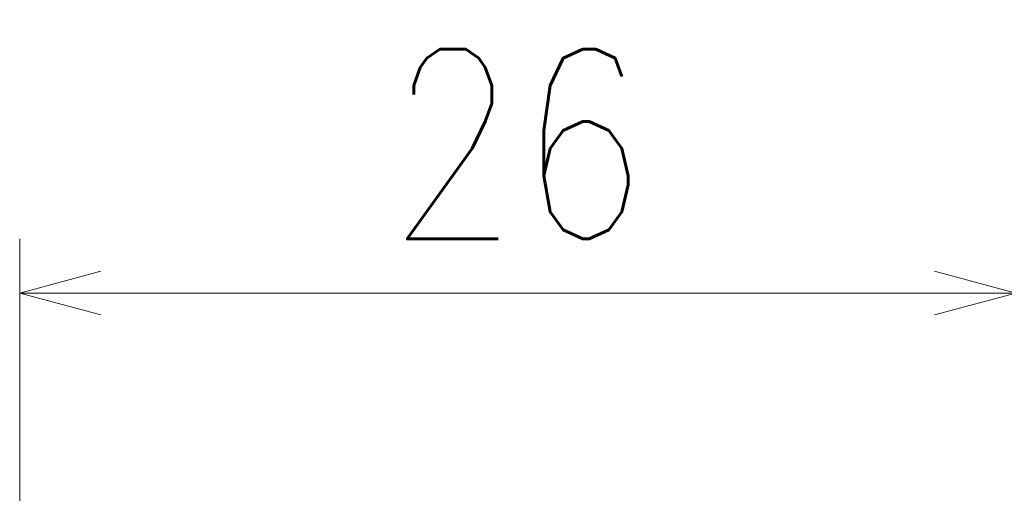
# Model space of a CAD drawing. Header units: millimetres. Extents: x 0 to 594, y 0 to 420.
# Tile 118 of 132: x 503 to 529, y 272 to 285. Entities that reach past the tile are written whole.
import ezdxf

# ---------------------------------------------------------------- set-up
doc = ezdxf.new("R2010")
doc.units = ezdxf.units.MM
doc.header["$LTSCALE"] = 0.257233
doc.layers.add('NoLayerName_001', color=7, linetype='Continuous')
doc.styles.get("Standard").update_dxf_attribs({"font": 'txt', "bigfont": 'extfont2'})
doc.dimstyles.get("Standard").update_dxf_attribs({"dimtxt": 2.5, "dimasz": 2.5, "dimexe": 1, "dimexo": 1, "dimtad": 1, "dimdec": 3, "dimzin": 0, "dimdsep": 46, "dimtxsty": 'Standard', "dimcen": 2.5, "dimadec": 3, "dimazin": 0, "dimtfac": 0.75, "dimtdec": 3, "dimtmove": 0, "dimatfit": 3, "dimfxl": 1, "dimarcsym": 0})

# ---------------------------------------------------------------- blocks, each defined once
blk = doc.blocks.new('_OPEN30')
at = {"color": 0, "linetype": 'ByBlock', "lineweight": -2}
for p, q in [((-1, 0.267949), (0, 0)), ((0, 0), (-1, -0.267949)), ((0, 0), (-1, 0))]:
    blk.add_line(p, q, dxfattribs=at)
blk = doc.blocks.new('*D35')
at = {"layer": 'Defpoints', "color": 0}
for p in [(503.151, 277.576), (503.151, 237.651), (529.151, 237.651)]:
    blk.add_point(p, dxfattribs=at)
at = {"layer": 'NoLayerName_001', "color": 0, "linetype": 'Continuous', "lineweight": 13}
for p, q in [((503.151, 239.065), (503.151, 278.99)), ((529.151, 239.065), (529.151, 278.99)), ((527.029, 277.576), (505.272, 277.576))]:
    blk.add_line(p, q, dxfattribs=at)
at = {"layer": 'NoLayerName_001', "color": 0, "lineweight": 13, "xscale": 2.1213, "yscale": 2.1213, "zscale": 2.1213, "rotation": 180}
blk.add_blockref('_OPEN30', (503.151, 277.576), dxfattribs=at)
at = {"layer": 'NoLayerName_001', "color": 0, "lineweight": 13, "xscale": 2.1213, "yscale": 2.1213, "zscale": 2.1213}
blk.add_blockref('_OPEN30', (529.151, 277.576), dxfattribs=at)
at = {"layer": 'NoLayerName_001', "color": 0, "lineweight": 13, "insert": (516.151, 281.465), "char_height": 4.9497, "attachment_point": 5}
blk.add_mtext('\\W0.8000;26', dxfattribs=at)

msp = doc.modelspace()

# ---------------------------------------------------------------- dimensions: what is measured, and where the dimension line sits
at = {"layer": 'NoLayerName_001', "color": 3, "linetype": 'Continuous', "lineweight": 13}
dim = msp.add_linear_dim(base=(503.1507, 277.576), p1=(529.1507, 237.6513), p2=(503.1507, 237.6513), angle=180, text='\\W0.8000;<>', dimstyle='Standard', override={"dimtxt": 4.9497, "dimasz": 2.1213, "dimexe": 1.4142, "dimexo": 1.4142, "dimgap": 1.4142, "dimzin": 8, "dimblk": 'OPEN30', "dimclrd": 0, "dimclre": 0, "dimclrt": 0, "dimtp": 0, "dimtm": 0, "dimlwd": 13, "dimlwe": 13}, dxfattribs=at)
dim.commit()
dim.dimension.update_dxf_attribs({"geometry": '*D35', "text_midpoint": (516.1507, 277.576), "dimtype": 160})

doc.saveas('drawing.dxf')
